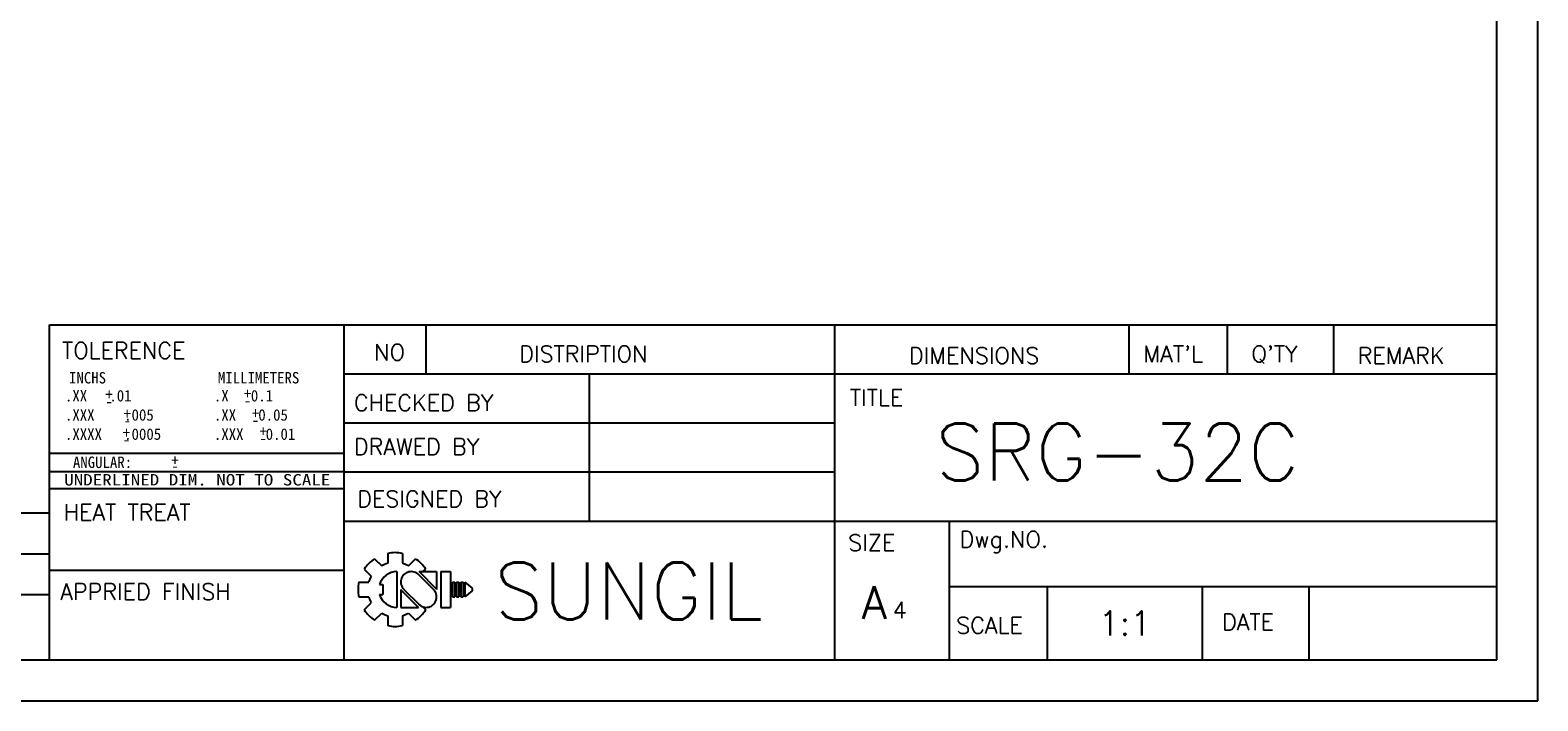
# Model space of a CAD drawing. Extents: x 10 to 307, y 10 to 220.
# Tile 2 of 3: x 123 to 307, y 10 to 92. Entities that reach past the tile are written whole.
import ezdxf
from ezdxf.enums import TextEntityAlignment as Align

# ---------------------------------------------------------------- set-up
doc = ezdxf.new("R2010")
doc.units = 0
doc.header["$LTSCALE"] = 0.5
doc.header["$MEASUREMENT"] = 0
doc.layers.get('0').update_dxf_attribs({"linetype": 'CONTINUOUS'})
doc.layers.add('DIM', color=4, linetype='CONTINUOUS')
doc.styles.add('MONOTXT', font='DotumChe.ttf')
doc.styles.get("Standard").update_dxf_attribs({"font": 'romans.shx', "bigfont": 'whgtxt.shx'})

msp = doc.modelspace()

# ---------------------------------------------------------------- linework, layer by layer
for p, q in [((307, 10), (307, 220)), ((302, 15), (302, 215)), ((125, 15), (125, 56)), ((125, 56), (302, 56)), ((161, 56), (161, 15)), ((171, 56), (171, 50)), ((221, 56), (221, 15)), ((257, 56), (257, 50)), ((269, 56), (269, 50)), ((282, 56), (282, 50)), ((161, 50), (302, 50)), ((191, 50), (191, 32)), ((161, 44), (221, 44)), ((161, 38), (221, 38)), ((125, 36), (161, 36)), ((20.1963, 33), (125, 33)), ((161, 32), (302, 32)), ((235, 32), (235, 15)), ((20.1963, 28), (125, 28)), ((125, 26), (161, 26)), ((235, 24), (302, 24)), ((247, 24), (247, 15)), ((265.9684, 24), (265.9684, 15)), ((279.008, 24), (279.008, 15)), ((20.1963, 23), (125, 23)), ((15, 15), (302, 15)), ((10, 10), (307, 10))]:
    msp.add_line(p, q)
at = {"color": 0}
for p, q in [((125, 40.2855), (161, 40.2855)), ((125, 38.0531), (161, 38.0531))]:
    msp.add_line(p, q, dxfattribs=at)
at = {"layer": 'DIM', "color": 0}
for p, q in [((166.3456, 28.0444), (166.3456, 26.8276)), ((168.1456, 28.0444), (168.1456, 26.8276)), ((163.4828, 26.113), (164.3432, 25.2526)), ((164.7555, 27.3858), (165.616, 26.5254)), ((168.8752, 26.5254), (169.7356, 27.3858)), ((170.7041, 25.8087), (171.0084, 26.113)), ((162.8242, 24.523), (164.041, 24.523)), ((162.8242, 24.523), (164.041, 24.523)), ((165.3565, 24.223), (165.766, 24.223)), ((165.766, 24.223), (165.766, 23.023)), ((167.4582, 25.8087), (167.4582, 21.4373)), ((171.9487, 23.623), (170.0992, 25.4663)), ((172.3357, 23.6608), (170.1807, 25.8087)), ((170.1807, 25.8087), (172.3357, 25.8087)), ((172.3357, 25.8087), (172.3357, 23.623)), ((172.8457, 25.8087), (172.8457, 23.623)), ((172.8457, 25.8087), (174.0457, 25.8087)), ((174.0457, 25.8087), (174.0457, 23.623)), ((174.2557, 24.523), (174.2557, 23.623)), ((174.2557, 24.523), (174.5557, 24.523)), ((174.5557, 24.523), (174.5557, 23.623)), ((174.7657, 24.523), (174.7657, 23.623)), ((174.7657, 24.523), (175.0657, 24.523)), ((175.0657, 24.523), (175.0657, 23.623)), ((175.2757, 24.523), (175.2757, 23.623)), ((175.2757, 24.523), (175.5757, 24.523)), ((175.5757, 24.523), (175.5757, 23.623)), ((175.7857, 24.523), (175.7857, 23.623)), ((175.7857, 24.523), (176.6857, 23.773)), ((162.8242, 22.723), (164.041, 22.723)), ((165.3565, 23.023), (165.766, 23.023)), ((167.9557, 23.623), (167.9557, 21.4373)), ((167.9557, 23.5851), (170.1107, 21.4373)), ((168.3427, 23.623), (170.1922, 21.7796)), ((172.8457, 23.623), (172.8457, 21.4373)), ((174.0457, 23.623), (174.0457, 21.4373)), ((174.2557, 23.623), (174.2557, 22.723)), ((174.2557, 22.723), (174.5557, 22.723)), ((174.5557, 23.623), (174.5557, 22.723)), ((174.7657, 23.623), (174.7657, 22.723)), ((174.7657, 22.723), (175.0657, 22.723)), ((175.0657, 23.623), (175.0657, 22.723)), ((175.2757, 23.623), (175.2757, 22.723)), ((175.2757, 22.723), (175.5757, 22.723)), ((175.5757, 23.623), (175.5757, 22.723)), ((175.7857, 23.623), (175.7857, 22.723)), ((176.6857, 23.473), (175.7857, 22.723)), ((176.6857, 23.773), (176.6857, 23.623)), ((176.6857, 23.773), (176.6857, 23.473)), ((176.6857, 23.623), (176.6857, 23.473)), ((163.4828, 21.133), (164.3432, 21.9934)), ((164.7555, 19.8602), (165.616, 20.7206)), ((166.3456, 20.4184), (166.3456, 19.2016)), ((167.9557, 21.4373), (170.1107, 21.4373)), ((168.1456, 20.4184), (168.1456, 19.2016)), ((168.8752, 20.7206), (169.7356, 19.8602)), ((170.6284, 21.5129), (171.0084, 21.133)), ((172.8457, 21.4373), (174.0457, 21.4373))]:
    msp.add_line(p, q, dxfattribs=at)
for centre, radius, start, end in [((167.2456, 23.623), 4.5121, 78.49434, 101.50566), ((167.2456, 23.623), 4.5121, 123.49434, 146.50566), ((167.2456, 23.623), 3.3286, 105.687209, 119.312791), ((167.2456, 23.623), 3.3286, 60.687209, 74.312791), ((167.2456, 23.623), 4.5121, 33.49434, 56.50566), ((167.2456, 23.623), 4.5121, 168.49434, 191.50566), ((167.2456, 23.623), 3.3286, 150.687209, 164.312791), ((167.4582, 23.623), 2.1857, 90, 164.067144), ((169.2307, 24.5359), 1.2728, 43.220228, 225.828215), ((167.2456, 23.623), 3.3286, 195.687209, 209.312791), ((167.4582, 23.623), 2.1857, 195.932856, 270), ((171.0607, 22.7101), 1.2728, 223.220228, 45.828215), ((167.2456, 23.623), 4.5121, 213.49434, 236.50566), ((167.2456, 23.623), 3.3286, 240.687209, 254.312791), ((167.2456, 23.623), 3.3286, 285.687209, 299.312791), ((167.2456, 23.623), 4.5121, 303.49434, 326.50566), ((167.2456, 23.623), 4.5121, 258.49434, 281.50566)]:
    msp.add_arc(centre, radius, start, end, dxfattribs=at)

# ---------------------------------------------------------------- texts
for s, height, p in [('TOLERENCE', 2, (126.5255, 51.8649)), ('NO', 2, (164.6932, 51.6585)), ('DISTRIPTION', 2, (182.436, 51.4522)), ("MAT'L", 2, (258.7715, 51.4522)), ("Q'TY", 2, (271.9755, 51.4522)), ('DIMENSIONS', 2, (230.0941, 51.2459)), ('REMARK', 2, (284.9731, 51.2459)), ('TITLE', 2, (222.8732, 46.0881)), ('CHECKED BY', 2, (162.2174, 45.4691)), ('DRAWED BY', 2, (162.2174, 40.105)), ('DESIGNED BY', 2, (162.6301, 33.7092)), ('HEAT TREAT', 2, (126.7318, 32.0587)), ('SIZE', 2, (222.6669, 28.3451)), ('Dwg.NO.', 2, (236.2835, 28.7577)), ('APPRIED FINISH', 2, (126.3191, 22.362)), ('A', 4, (224.3125, 20.0165)), ('DATE', 2, (268.388, 18.6483)), ('SCALE', 2, (235.8709, 18.2357))]:
    msp.add_text(s, height=height).set_placement(p)
at = {"style": 'MONOTXT'}
for s, p in [('INCHS', (127.3862, 48.8304)), ('MILLIMETERS', (145.5862, 48.8304)), ('.XX   .01', (126.8839, 46.6317)), ('+', (131.8296, 46.7971)), ('.X   0.1', (145.0965, 46.6317)), ('+', (148.7629, 46.898)), ('-', (131.8296, 45.9489)), ('-', (148.7629, 46.0498)), ('.XXX    .005', (126.8839, 44.2829)), ('+', (134.0515, 44.4423)), ('.XX   0.05', (145.0965, 44.2829)), ('+', (149.7392, 44.5096)), ('-', (149.7392, 43.6614)), ('.XXXX   .0005', (126.8839, 41.934)), ('+', (133.9505, 42.1212)), ('-', (134.0515, 43.5942)), ('.XXX   0.01', (145.0965, 41.934)), ('+', (150.6818, 42.2894)), ('-', (133.9505, 41.273)), ('-', (150.6818, 41.4412)), ('ANGULAR:   ', (127.8556, 38.4887)), ('+', (139.8877, 38.7436)), ('-', (139.8877, 38.0436))]:
    msp.add_text(s, height=1.4, dxfattribs=at).set_placement(p)
at = {"style": 'MONOTXT', "width": 1.217965}
msp.add_text('UNDERLINED DIM. NOT TO SCALE', height=1.4, rotation=360, dxfattribs=at).set_placement((126.7857, 36.3492), (159.3357, 36.3492), align=Align.FIT)
at = {"layer": 'DIM', "color": 0}
for s, height, p in [('SRG-32C', 6.96943, (233.3381, 36.9572)), ('SUNGIL', 6.96943, (179.3936, 19.9572)), ('4', 2, (228.1221, 20.104))]:
    msp.add_text(s, height=height, dxfattribs=at).set_placement(p)
at = {"layer": 'DIM', "color": 0, "insert": (256.5, 19.5), "char_height": 3, "width": 19, "attachment_point": 5}
msp.add_mtext('1:1', dxfattribs=at)

doc.saveas('drawing.dxf')
